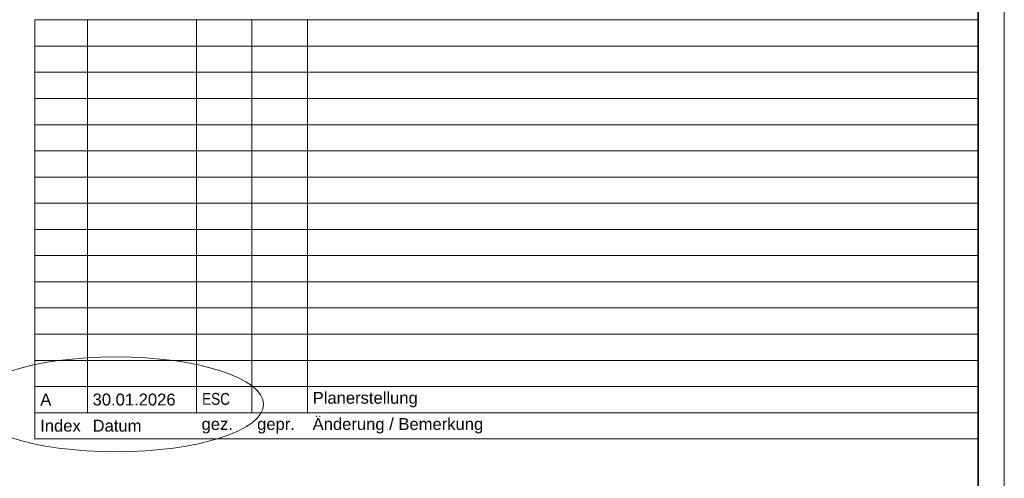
# Model space of a CAD drawing. Extents: x -420 to 300, y 62 to 1112.
# Tile 208 of 256: x 112 to 300, y 362 to 449. Entities that reach past the tile are written whole.
import ezdxf

# ---------------------------------------------------------------- set-up
doc = ezdxf.new("R2010")
doc.units = 0
for name, color, linetype, lineweight in [('iwb_Plankopf Linie', 7, 'Continuous', 13), ('iwb_Plankopf Rahmen', 7, 'Continuous', 35), ('iwb_Plankopf Text', 7, 'Continuous', 18)]:
    doc.layers.add(name, color=color, linetype=linetype, lineweight=lineweight)
doc.layers.add('X_Geometrie', color=3, linetype='Continuous', lineweight=13, true_color=0x00ff00, plot=False)
doc.styles.add('Arial Narrow', font='ARIALN.TTF')
doc.styles.add('Plankopf', font='arial.ttf')
doc.styles.get("Standard").update_dxf_attribs({"font": 'ARIALN.TTF'})

msp = doc.modelspace()

# ---------------------------------------------------------------- linework, layer by layer
at = {"layer": 'iwb_Plankopf Linie', "ltscale": 0.13}
for p, q in [((295.35, 449.32), (115.35, 449.32)), ((115.35, 369.32), (115.35, 449.32)), ((125.35, 374.32), (125.35, 449.32)), ((146.15, 374.32), (146.15, 449.32)), ((156.75, 374.32), (156.75, 449.32)), ((167.35, 374.32), (167.35, 449.32)), ((295.35, 449.32), (295.35, 369.32)), ((295.35, 444.32), (115.35, 444.32)), ((295.35, 439.32), (115.35, 439.32)), ((295.35, 434.32), (115.35, 434.32)), ((295.35, 429.32), (115.35, 429.32)), ((295.35, 424.32), (115.35, 424.32)), ((295.35, 419.32), (115.35, 419.32)), ((295.35, 414.32), (115.35, 414.32)), ((295.35, 409.32), (115.35, 409.32)), ((295.35, 404.32), (115.35, 404.32)), ((295.35, 399.32), (115.35, 399.32)), ((295.35, 394.32), (115.35, 394.32)), ((295.35, 389.32), (115.35, 389.32)), ((295.35, 384.32), (115.35, 384.32)), ((295.35, 379.32), (115.35, 379.32)), ((295.35, 374.32), (115.35, 374.32)), ((295.35, 369.32), (115.35, 369.32))]:
    msp.add_line(p, q, dxfattribs=at)
at = {"layer": 'iwb_Plankopf Rahmen', "color": 8, "lineweight": 13, "ltscale": 0.13, "true_color": 0x808080}
msp.add_lwpolyline([(300.35, 62.43), (-419.65, 62.43), (-419.65, 1112.43), (300.35, 1112.43), (300.35, 62.43)], close=True, dxfattribs=at)
at = {"layer": 'iwb_Plankopf Rahmen', "ltscale": 0.35}
msp.add_lwpolyline([(-399.65, 67.43), (-399.65, 1107.43), (295.35, 1107.43), (295.35, 67.43), (-399.65, 67.43)], close=True, dxfattribs=at)
at = {"layer": 'X_Geometrie', "color": 6, "ltscale": 0.13, "true_color": 0xff00ff}
msp.add_ellipse((130.8, 375.92), major_axis=(28.19, 0), ratio=0.321429, dxfattribs=at)

# ---------------------------------------------------------------- texts
at = {"layer": 'iwb_Plankopf Text', "ltscale": 0.18, "insert": (296.89, 74.51), "char_height": 1.4, "attachment_point": 1, "rotation": 90, "line_spacing_factor": 1.002}
msp.add_mtext('{\\fArial Narrow;\\\\srvnovamd01\\Nova_MD\\TGA\\60202 Pro Potsdam\\04 NB GES Krampnitz\\09 NOVA\\60202-04_AP_NB GES Krampnitz\\TGA\\Elektro\\ELT_Grundrisse\\E_2OG_BEL-Terrassen.n4m009KRA_BEL_5_GR_02_007_P_A}', dxfattribs=at)
at = {"layer": 'iwb_Plankopf Text', "ltscale": 0.18, "attachment_point": 4, "line_spacing_factor": 0.970891}
for s, insert, char_height, width, style in [('A', (116.35, 376.82), 2.27, 7.9947, 'Plankopf'), ('30.01.2026', (126.35, 376.82), 2.265, 19.9968, 'Plankopf'), ('ESC', (147.24, 376.94), 2.265, 7.9947, 'Arial Narrow'), ('Planerstellung', (168.35, 376.82), 2.2655, 125.9917, 'Plankopf'), ('Index', (116.35, 371.82), 2.265, 8, 'Plankopf'), ('Datum', (126.35, 371.82), 2.265, 20, 'Plankopf'), ('gez.', (147.15, 371.82), 2.265, 8, 'Plankopf'), ('gepr.', (157.75, 371.82), 2.265, 8, 'Plankopf'), ('Änderung / Bemerkung', (168.35, 371.82), 2.2655, 126, 'Plankopf')]:
    msp.add_mtext(s, dxfattribs=dict(at, insert=insert, char_height=char_height, width=width, style=style))

doc.saveas('drawing.dxf')
